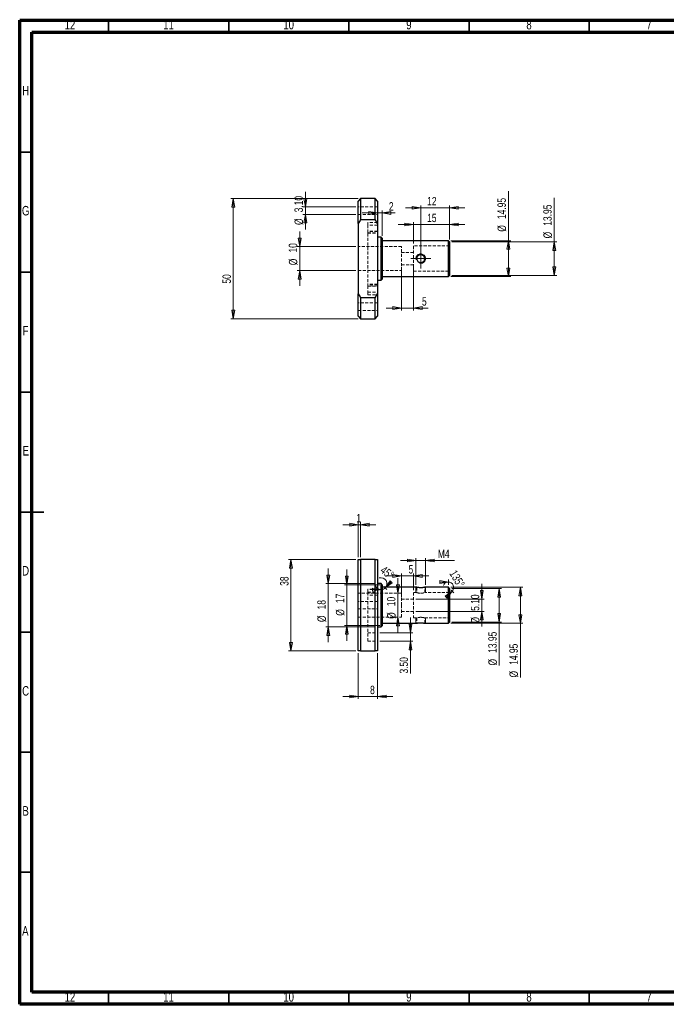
# Model space of a CAD drawing. Header units: millimetres. Extents: x 15 to 646, y 5 to 415.
# Tile 1 of 2: x 15 to 284, y 5 to 415. Entities that reach past the tile are written whole.
import ezdxf

# ---------------------------------------------------------------- set-up
doc = ezdxf.new("R2010")
doc.units = ezdxf.units.MM
doc.linetypes.add('HIDDEN', pattern=[1.905, 1.27, -0.635])
doc.styles.add('SLDTEXTSTYLE2', font='TXT', dxfattribs={"width": 0.75})
doc.dimstyles.new('SLDDIMSTYLE0', dxfattribs={"dimtxt": 3.5, "dimasz": 3.556, "dimexe": 0, "dimexo": 0.0625, "dimgap": 0.875, "dimtad": 1, "dimrnd": 1e-09, "dimzin": 12, "dimdsep": 46, "dimtxsty": 'SLDTEXTSTYLE2', "dimblk1": 'CLOSED', "dimblk2": 'CLOSED', "dimsah": 1, "dimcen": 0.09, "dimadec": 0, "dimazin": 3, "dimtfac": 1, "dimtofl": 0, "dimtmove": 0, "dimatfit": 3, "dimldrblk": 'CLOSED', "dimfxl": 1, "dimfrac": 2, "dimtolj": 1, "dimtzin": 12, "dimarcsym": 0})
doc.dimstyles.new('SLDDIMSTYLE1', dxfattribs={"dimtxt": 3.5, "dimasz": 3.556, "dimexe": 0, "dimexo": 0.0625, "dimgap": 0.875, "dimtad": 1, "dimrnd": 1e-09, "dimzin": 12, "dimdsep": 46, "dimtxsty": 'SLDTEXTSTYLE2', "dimblk1": 'CLOSED', "dimblk2": 'CLOSED', "dimsah": 1, "dimcen": 0.09, "dimadec": 0, "dimazin": 3, "dimtfac": 1, "dimtmove": 0, "dimatfit": 0, "dimldrblk": 'CLOSED', "dimfxl": 1, "dimfrac": 2, "dimtolj": 1, "dimtzin": 12, "dimarcsym": 0})
doc.dimstyles.new('SLDDIMSTYLE2', dxfattribs={"dimtxt": 3.5, "dimasz": 3.556, "dimexe": 0, "dimexo": 0.0625, "dimgap": 0.875, "dimtad": 1, "dimrnd": 1e-09, "dimzin": 4, "dimdsep": 46, "dimtxsty": 'SLDTEXTSTYLE2', "dimblk1": 'CLOSED', "dimblk2": 'CLOSED', "dimsah": 1, "dimcen": 0.09, "dimadec": 0, "dimazin": 1, "dimtfac": 1, "dimtmove": 0, "dimatfit": 0, "dimldrblk": 'CLOSED', "dimfxl": 1, "dimfrac": 2, "dimtolj": 1, "dimtzin": 12, "dimarcsym": 0})
doc.dimstyles.new('SLDDIMSTYLE3', dxfattribs={"dimtxt": 3.5, "dimasz": 3.556, "dimexe": 0, "dimexo": 0.0625, "dimgap": 0.875, "dimtad": 1, "dimdec": 4, "dimzin": 12, "dimdsep": 46, "dimtxsty": 'SLDTEXTSTYLE2', "dimblk1": 'CLOSED', "dimblk2": 'CLOSED', "dimsah": 1, "dimcen": 0.09, "dimazin": 3, "dimtfac": 1, "dimtofl": 0, "dimtmove": 0, "dimatfit": 3, "dimldrblk": 'CLOSED', "dimfxl": 1, "dimfrac": 2, "dimtolj": 1, "dimtzin": 12, "dimarcsym": 0})

# ---------------------------------------------------------------- blocks, each defined once
blk = doc.blocks.new('_Closed')
at = {"color": 0, "linetype": 'ByBlock', "lineweight": -2}
for p, q in [((-1, 0.166667), (0, 0)), ((-1, 0.166667), (-1, -0.166667)), ((0, 0), (-1, -0.166667)), ((0, 0), (-1, 0))]:
    blk.add_line(p, q, dxfattribs=at)
blk = doc.blocks.new('_D')
at = {"color": 7, "linetype": 'Continuous', "lineweight": 18}
for p, q in [((194.39, 178.69), (224.35, 178.69)), ((223.35, 178.69), (223.35, 163.74)), ((194.39, 163.74), (224.35, 163.74)), ((223.35, 163.74), (223.35, 141.14))]:
    blk.add_line(p, q, dxfattribs=at)
at = {"color": 7, "linetype": 'Continuous', "lineweight": 18, "xscale": 3.556, "yscale": 3.556}
for p, rotation in [((223.35, 178.69), 90), ((223.35, 163.74), 270)]:
    blk.add_blockref('_Closed', p, dxfattribs=dict(at, rotation=rotation))
at = {"color": 7, "linetype": 'Continuous', "lineweight": 18, "char_height": 3.5, "attachment_point": 1, "rotation": 90, "style": 'SLDTEXTSTYLE2'}
for s, insert in [('14.95', (218.78, 146.42)), ('%%c', (218.83, 141.14))]:
    blk.add_mtext(s, dxfattribs=dict(at, insert=insert))
blk = doc.blocks.new('_D_1')
at = {"color": 7, "linetype": 'Continuous', "lineweight": 18}
for p, q in [((194.89, 178.19), (215.56, 178.19)), ((214.56, 164.24), (214.56, 178.19)), ((194.89, 164.24), (215.56, 164.24)), ((214.56, 164.24), (214.56, 146.14))]:
    blk.add_line(p, q, dxfattribs=at)
at = {"color": 7, "linetype": 'Continuous', "lineweight": 18, "xscale": 3.556, "yscale": 3.556}
for p, rotation in [((214.56, 178.19), 90), ((214.56, 164.24), 270)]:
    blk.add_blockref('_Closed', p, dxfattribs=dict(at, rotation=rotation))
at = {"color": 7, "linetype": 'Continuous', "lineweight": 18, "char_height": 3.5, "attachment_point": 1, "rotation": 90, "style": 'SLDTEXTSTYLE2'}
for s, insert in [('13.95', (210, 151.41)), ('%%c', (210.05, 146.14))]:
    blk.add_mtext(s, dxfattribs=dict(at, insert=insert))
blk = doc.blocks.new('_D_2')
at = {"color": 7, "linetype": 'Continuous', "lineweight": 18}
for p, q in [((154.89, 190.22), (126.89, 190.22)), ((127.89, 152.22), (127.89, 190.22)), ((154.89, 152.22), (126.89, 152.22))]:
    blk.add_line(p, q, dxfattribs=at)
at = {"color": 7, "linetype": 'Continuous', "lineweight": 18, "xscale": 3.556, "yscale": 3.556}
for p, rotation in [((127.89, 190.22), 90), ((127.89, 152.22), 270)]:
    blk.add_blockref('_Closed', p, dxfattribs=dict(at, rotation=rotation))
at = {"color": 7, "linetype": 'Continuous', "lineweight": 18, "insert": (123.38, 179.32), "char_height": 3.5, "attachment_point": 1, "rotation": 90, "style": 'SLDTEXTSTYLE2'}
blk.add_mtext('38', dxfattribs=at)
blk = doc.blocks.new('_D_3')
at = {"color": 7, "linetype": 'Continuous', "lineweight": 18}
for p, q in [((155.89, 191.22), (155.89, 205.77)), ((156.89, 191.22), (156.89, 205.77)), ((155.89, 204.77), (149.54, 204.77)), ((156.89, 204.77), (155.89, 204.77)), ((156.89, 204.77), (163.24, 204.77))]:
    blk.add_line(p, q, dxfattribs=at)
at = {"color": 7, "linetype": 'Continuous', "lineweight": 18, "xscale": 3.556, "yscale": 3.556}
blk.add_blockref('_Closed', (155.89, 204.77), dxfattribs=at)
at = {"color": 7, "linetype": 'Continuous', "lineweight": 18, "xscale": 3.556, "yscale": 3.556, "rotation": 180}
blk.add_blockref('_Closed', (156.89, 204.77), dxfattribs=at)
at = {"color": 7, "linetype": 'Continuous', "lineweight": 18, "insert": (155.11, 209.29), "char_height": 3.5, "attachment_point": 1, "style": 'SLDTEXTSTYLE2'}
blk.add_mtext('1', dxfattribs=at)
blk = doc.blocks.new('_D_4')
at = {"color": 7, "linetype": 'Continuous', "lineweight": 18}
for p, q in [((155.89, 151.22), (155.89, 132.2)), ((163.89, 151.22), (163.89, 132.2)), ((155.89, 133.2), (149.54, 133.2)), ((163.89, 133.2), (155.89, 133.2)), ((163.89, 133.2), (170.24, 133.2))]:
    blk.add_line(p, q, dxfattribs=at)
at = {"color": 7, "linetype": 'Continuous', "lineweight": 18, "xscale": 3.556, "yscale": 3.556}
blk.add_blockref('_Closed', (155.89, 133.2), dxfattribs=at)
at = {"color": 7, "linetype": 'Continuous', "lineweight": 18, "xscale": 3.556, "yscale": 3.556, "rotation": 180}
blk.add_blockref('_Closed', (163.89, 133.2), dxfattribs=at)
at = {"color": 7, "linetype": 'Continuous', "lineweight": 18, "insert": (160.82, 137.71), "char_height": 3.5, "attachment_point": 1, "style": 'SLDTEXTSTYLE2'}
blk.add_mtext('8', dxfattribs=at)
blk = doc.blocks.new('_D_5')
at = {"color": 7, "linetype": 'Continuous', "lineweight": 18}
for p, q in [((177.62, 159.72), (177.62, 166.07)), ((164.89, 159.72), (178.62, 159.72)), ((164.89, 156.22), (178.62, 156.22)), ((177.62, 156.22), (177.62, 159.72)), ((177.62, 156.22), (177.62, 142.78))]:
    blk.add_line(p, q, dxfattribs=at)
at = {"color": 7, "linetype": 'Continuous', "lineweight": 18, "xscale": 3.556, "yscale": 3.556}
for p, rotation in [((177.62, 159.72), 270), ((177.62, 156.22), 90)]:
    blk.add_blockref('_Closed', p, dxfattribs=dict(at, rotation=rotation))
at = {"color": 7, "linetype": 'Continuous', "lineweight": 18, "insert": (173.11, 142.78), "char_height": 3.5, "attachment_point": 1, "rotation": 90, "style": 'SLDTEXTSTYLE2'}
blk.add_mtext('3.50', dxfattribs=at)
blk = doc.blocks.new('_D_6')
at = {"color": 7, "linetype": 'Continuous', "lineweight": 18}
for p, q in [((143.42, 180.22), (143.42, 186.57)), ((162.89, 180.22), (142.42, 180.22)), ((143.42, 180.22), (143.42, 162.22)), ((162.89, 162.22), (142.42, 162.22)), ((143.42, 162.22), (143.42, 155.87))]:
    blk.add_line(p, q, dxfattribs=at)
at = {"color": 7, "linetype": 'Continuous', "lineweight": 18, "xscale": 3.556, "yscale": 3.556}
for p, rotation in [((143.42, 180.22), 270), ((143.42, 162.22), 90)]:
    blk.add_blockref('_Closed', p, dxfattribs=dict(at, rotation=rotation))
at = {"color": 7, "linetype": 'Continuous', "lineweight": 18, "char_height": 3.5, "attachment_point": 1, "rotation": 90, "style": 'SLDTEXTSTYLE2'}
for s, insert in [('18', (138.85, 169.5)), ('%%c', (138.91, 164.22))]:
    blk.add_mtext(s, dxfattribs=dict(at, insert=insert))
blk = doc.blocks.new('_D_7')
at = {"color": 7, "linetype": 'Continuous', "lineweight": 18}
blk.add_line((166.6, 179.01), (167.84, 177.77), dxfattribs=at)
for start, end in [(315, 107.3335), (201.2198, 270), (270, 315)]:
    blk.add_arc((165.39, 180.22), 2.47, start, end, dxfattribs=at)
at = {"color": 7, "linetype": 'Continuous', "lineweight": 18, "xscale": 3.556, "yscale": 3.556, "rotation": 225}
blk.add_blockref('_Closed', (167.14, 178.47), dxfattribs=at)
at = {"color": 7, "linetype": 'Continuous', "lineweight": 18, "xscale": 3.556, "yscale": 3.556}
blk.add_blockref('_Closed', (165.39, 177.75), dxfattribs=at)
at = {"color": 7, "linetype": 'Continuous', "lineweight": 18, "insert": (166.87, 187.89), "char_height": 3.5, "attachment_point": 1, "rotation": 322.3464, "style": 'SLDTEXTSTYLE2'}
blk.add_mtext('45°', dxfattribs=at)
blk = doc.blocks.new('_D_8')
at = {"color": 7, "linetype": 'Continuous', "lineweight": 18}
for p, q in [((151.11, 179.72), (151.11, 186.07)), ((164.89, 179.72), (150.11, 179.72)), ((151.11, 162.72), (151.11, 179.72)), ((164.89, 162.72), (150.11, 162.72)), ((151.11, 162.72), (151.11, 156.37))]:
    blk.add_line(p, q, dxfattribs=at)
at = {"color": 7, "linetype": 'Continuous', "lineweight": 18, "xscale": 3.556, "yscale": 3.556}
for p, rotation in [((151.11, 179.72), 270), ((151.11, 162.72), 90)]:
    blk.add_blockref('_Closed', p, dxfattribs=dict(at, rotation=rotation))
at = {"color": 7, "linetype": 'Continuous', "lineweight": 18, "char_height": 3.5, "attachment_point": 1, "rotation": 90, "style": 'SLDTEXTSTYLE2'}
for s, insert in [('17', (146.54, 172.13)), ('%%c', (146.6, 166.85))]:
    blk.add_mtext(s, dxfattribs=dict(at, insert=insert))
blk = doc.blocks.new('_D_9')
at = {"color": 7, "linetype": 'Continuous', "lineweight": 18}
for p, q in [((179.89, 189.86), (173.54, 189.86)), ((179.89, 179.69), (179.89, 190.86)), ((183.89, 189.86), (179.89, 189.86)), ((183.89, 179.69), (183.89, 190.86)), ((183.89, 189.86), (195.89, 189.86))]:
    blk.add_line(p, q, dxfattribs=at)
at = {"color": 7, "linetype": 'Continuous', "lineweight": 18, "xscale": 3.556, "yscale": 3.556}
blk.add_blockref('_Closed', (179.89, 189.86), dxfattribs=at)
at = {"color": 7, "linetype": 'Continuous', "lineweight": 18, "xscale": 3.556, "yscale": 3.556, "rotation": 180}
blk.add_blockref('_Closed', (183.89, 189.86), dxfattribs=at)
at = {"color": 7, "linetype": 'Continuous', "lineweight": 18, "insert": (189.02, 194.38), "char_height": 3.5, "attachment_point": 1, "style": 'SLDTEXTSTYLE2'}
blk.add_mtext('M4', dxfattribs=at)
blk = doc.blocks.new('_D_10')
at = {"color": 7, "linetype": 'Continuous', "lineweight": 18}
for p, q in [((172.42, 176.22), (172.42, 182.57)), ((172.42, 176.22), (172.42, 166.22)), ((172.42, 166.22), (172.42, 159.87))]:
    blk.add_line(p, q, dxfattribs=at)
at = {"color": 7, "linetype": 'Continuous', "lineweight": 18, "xscale": 3.556, "yscale": 3.556}
for p, rotation in [((172.42, 176.22), 270), ((172.42, 166.22), 90)]:
    blk.add_blockref('_Closed', p, dxfattribs=dict(at, rotation=rotation))
at = {"color": 7, "linetype": 'Continuous', "lineweight": 18, "char_height": 3.5, "attachment_point": 1, "rotation": 90, "style": 'SLDTEXTSTYLE2'}
for s, insert in [('10', (167.85, 170.84)), ('%%c', (167.9, 165.56))]:
    blk.add_mtext(s, dxfattribs=dict(at, insert=insert))
blk = doc.blocks.new('_D_11')
at = {"color": 7, "linetype": 'Continuous', "lineweight": 18}
for p, q in [((173.89, 183.42), (167.54, 183.42)), ((173.89, 174.77), (173.89, 184.42)), ((178.89, 183.42), (173.89, 183.42)), ((178.89, 177.49), (178.89, 184.42)), ((178.89, 183.42), (185.24, 183.42))]:
    blk.add_line(p, q, dxfattribs=at)
at = {"color": 7, "linetype": 'Continuous', "lineweight": 18, "xscale": 3.556, "yscale": 3.556}
blk.add_blockref('_Closed', (173.89, 183.42), dxfattribs=at)
at = {"color": 7, "linetype": 'Continuous', "lineweight": 18, "xscale": 3.556, "yscale": 3.556, "rotation": 180}
blk.add_blockref('_Closed', (178.89, 183.42), dxfattribs=at)
at = {"color": 7, "linetype": 'Continuous', "lineweight": 18, "insert": (176.81, 187.93), "char_height": 3.5, "attachment_point": 1, "style": 'SLDTEXTSTYLE2'}
blk.add_mtext('5', dxfattribs=at)
blk = doc.blocks.new('_D_12')
at = {"color": 7, "linetype": 'Continuous', "lineweight": 18}
for p, q in [((207.33, 173.77), (207.33, 180.12)), ((179.89, 173.77), (208.33, 173.77)), ((207.33, 173.77), (207.33, 168.67)), ((179.89, 168.67), (208.33, 168.67)), ((207.33, 168.67), (207.33, 162.32))]:
    blk.add_line(p, q, dxfattribs=at)
at = {"color": 7, "linetype": 'Continuous', "lineweight": 18, "xscale": 3.556, "yscale": 3.556}
for p, rotation in [((207.33, 173.77), 270), ((207.33, 168.67), 90)]:
    blk.add_blockref('_Closed', p, dxfattribs=dict(at, rotation=rotation))
at = {"color": 7, "linetype": 'Continuous', "lineweight": 18, "char_height": 3.5, "attachment_point": 1, "rotation": 90, "style": 'SLDTEXTSTYLE2'}
for s, insert in [('5.10', (202.76, 168.9)), ('%%c', (202.81, 163.62))]:
    blk.add_mtext(s, dxfattribs=dict(at, insert=insert))
blk = doc.blocks.new('_D_13')
at = {"color": 7, "linetype": 'Continuous', "lineweight": 18}
for p, q in [((193.39, 179.69), (193.39, 181.9)), ((194.6, 177.49), (195.66, 176.42))]:
    blk.add_line(p, q, dxfattribs=at)
for start, end in [(90, 160.8063), (315, 90), (244.1937, 315)]:
    blk.add_arc((193.39, 178.69), 2.21, start, end, dxfattribs=at)
at = {"color": 7, "linetype": 'Continuous', "lineweight": 18, "xscale": 3.556, "yscale": 3.556}
blk.add_blockref('_Closed', (193.39, 180.9), dxfattribs=at)
at = {"color": 7, "linetype": 'Continuous', "lineweight": 18, "xscale": 3.556, "yscale": 3.556, "rotation": 45}
blk.add_blockref('_Closed', (194.95, 177.13), dxfattribs=at)
at = {"color": 7, "linetype": 'Continuous', "lineweight": 18, "insert": (196.67, 186.28), "char_height": 3.5, "attachment_point": 1, "rotation": 301.0695, "style": 'SLDTEXTSTYLE2'}
blk.add_mtext('135°', dxfattribs=at)
blk = doc.blocks.new('_D_14')
at = {"color": 7, "linetype": 'Continuous', "lineweight": 18}
for p, q in [((155.89, 340.59), (102.89, 340.59)), ((103.89, 340.59), (103.89, 290.59)), ((155.89, 290.59), (102.89, 290.59))]:
    blk.add_line(p, q, dxfattribs=at)
at = {"color": 7, "linetype": 'Continuous', "lineweight": 18, "xscale": 3.556, "yscale": 3.556}
for p, rotation in [((103.89, 340.59), 90), ((103.89, 290.59), 270)]:
    blk.add_blockref('_Closed', p, dxfattribs=dict(at, rotation=rotation))
at = {"color": 7, "linetype": 'Continuous', "lineweight": 18, "insert": (99.38, 305.19), "char_height": 3.5, "attachment_point": 1, "rotation": 90, "style": 'SLDTEXTSTYLE2'}
blk.add_mtext('50', dxfattribs=at)
blk = doc.blocks.new('_D_15')
at = {"color": 7, "linetype": 'Continuous', "lineweight": 18}
for p, q in [((218.39, 323.06), (218.39, 343.73)), ((194.39, 323.06), (219.39, 323.06)), ((218.39, 323.06), (218.39, 308.12)), ((194.39, 308.12), (219.39, 308.12))]:
    blk.add_line(p, q, dxfattribs=at)
at = {"color": 7, "linetype": 'Continuous', "lineweight": 18, "xscale": 3.556, "yscale": 3.556}
for p, rotation in [((218.39, 323.06), 90), ((218.39, 308.12), 270)]:
    blk.add_blockref('_Closed', p, dxfattribs=dict(at, rotation=rotation))
at = {"color": 7, "linetype": 'Continuous', "lineweight": 18, "char_height": 3.5, "attachment_point": 1, "rotation": 90, "style": 'SLDTEXTSTYLE2'}
for s, insert in [('14.95', (213.83, 332.09)), ('%%c', (213.88, 326.82))]:
    blk.add_mtext(s, dxfattribs=dict(at, insert=insert))
blk = doc.blocks.new('_D_16')
at = {"color": 7, "linetype": 'Continuous', "lineweight": 18}
for p, q in [((237.47, 322.56), (237.47, 340.95)), ((194.89, 322.56), (238.47, 322.56)), ((237.47, 308.62), (237.47, 322.56)), ((194.89, 308.62), (238.47, 308.62))]:
    blk.add_line(p, q, dxfattribs=at)
at = {"color": 7, "linetype": 'Continuous', "lineweight": 18, "xscale": 3.556, "yscale": 3.556}
for p, rotation in [((237.47, 322.56), 90), ((237.47, 308.62), 270)]:
    blk.add_blockref('_Closed', p, dxfattribs=dict(at, rotation=rotation))
at = {"color": 7, "linetype": 'Continuous', "lineweight": 18, "char_height": 3.5, "attachment_point": 1, "rotation": 90, "style": 'SLDTEXTSTYLE2'}
for s, insert in [('13.95', (232.9, 329.31)), ('%%c', (232.96, 324.04))]:
    blk.add_mtext(s, dxfattribs=dict(at, insert=insert))
blk = doc.blocks.new('_D_17')
at = {"color": 7, "linetype": 'Continuous', "lineweight": 18}
for p, q in [((181.89, 336.78), (175.54, 336.78)), ((181.89, 316.59), (181.89, 337.78)), ((181.89, 336.78), (193.89, 336.78)), ((193.89, 323.56), (193.89, 337.78)), ((193.89, 336.78), (200.24, 336.78))]:
    blk.add_line(p, q, dxfattribs=at)
at = {"color": 7, "linetype": 'Continuous', "lineweight": 18, "xscale": 3.556, "yscale": 3.556}
blk.add_blockref('_Closed', (181.89, 336.78), dxfattribs=at)
at = {"color": 7, "linetype": 'Continuous', "lineweight": 18, "xscale": 3.556, "yscale": 3.556, "rotation": 180}
blk.add_blockref('_Closed', (193.89, 336.78), dxfattribs=at)
at = {"color": 7, "linetype": 'Continuous', "lineweight": 18, "insert": (184.57, 341.29), "char_height": 3.5, "attachment_point": 1, "style": 'SLDTEXTSTYLE2'}
blk.add_mtext('12', dxfattribs=at)
blk = doc.blocks.new('_D_18')
at = {"color": 7, "linetype": 'Continuous', "lineweight": 18}
for p, q in [((178.89, 329.82), (172.54, 329.82)), ((178.89, 321.87), (178.89, 330.82)), ((178.89, 329.82), (193.89, 329.82)), ((193.89, 323.56), (193.89, 330.82)), ((193.89, 329.82), (200.24, 329.82))]:
    blk.add_line(p, q, dxfattribs=at)
at = {"color": 7, "linetype": 'Continuous', "lineweight": 18, "xscale": 3.556, "yscale": 3.556}
blk.add_blockref('_Closed', (178.89, 329.82), dxfattribs=at)
at = {"color": 7, "linetype": 'Continuous', "lineweight": 18, "xscale": 3.556, "yscale": 3.556, "rotation": 180}
blk.add_blockref('_Closed', (193.89, 329.82), dxfattribs=at)
at = {"color": 7, "linetype": 'Continuous', "lineweight": 18, "insert": (184.57, 334.33), "char_height": 3.5, "attachment_point": 1, "style": 'SLDTEXTSTYLE2'}
blk.add_mtext('15', dxfattribs=at)
blk = doc.blocks.new('_D_19')
at = {"color": 7, "linetype": 'Continuous', "lineweight": 18}
for p, q in [((173.89, 312.04), (173.89, 294.01)), ((178.89, 312.04), (178.89, 294.01)), ((173.89, 295.01), (167.54, 295.01)), ((173.89, 295.01), (178.89, 295.01)), ((178.89, 295.01), (185, 295.01))]:
    blk.add_line(p, q, dxfattribs=at)
at = {"color": 7, "linetype": 'Continuous', "lineweight": 18, "xscale": 3.556, "yscale": 3.556}
blk.add_blockref('_Closed', (173.89, 295.01), dxfattribs=at)
at = {"color": 7, "linetype": 'Continuous', "lineweight": 18, "xscale": 3.556, "yscale": 3.556, "rotation": 180}
blk.add_blockref('_Closed', (178.89, 295.01), dxfattribs=at)
at = {"color": 7, "linetype": 'Continuous', "lineweight": 18, "insert": (182.41, 299.52), "char_height": 3.5, "attachment_point": 1, "style": 'SLDTEXTSTYLE2'}
blk.add_mtext('5', dxfattribs=at)
blk = doc.blocks.new('_D_20')
at = {"color": 7, "linetype": 'Continuous', "lineweight": 18}
for p, q in [((131.54, 320.59), (131.54, 326.94)), ((154.89, 320.59), (130.54, 320.59)), ((131.54, 320.59), (131.54, 310.59)), ((154.89, 310.59), (130.54, 310.59)), ((131.54, 310.59), (131.54, 304.24))]:
    blk.add_line(p, q, dxfattribs=at)
at = {"color": 7, "linetype": 'Continuous', "lineweight": 18, "xscale": 3.556, "yscale": 3.556}
for p, rotation in [((131.54, 320.59), 270), ((131.54, 310.59), 90)]:
    blk.add_blockref('_Closed', p, dxfattribs=dict(at, rotation=rotation))
at = {"color": 7, "linetype": 'Continuous', "lineweight": 18, "char_height": 3.5, "attachment_point": 1, "rotation": 90, "style": 'SLDTEXTSTYLE2'}
for s, insert in [('10', (126.97, 318.14)), ('%%c', (127.03, 312.86))]:
    blk.add_mtext(s, dxfattribs=dict(at, insert=insert))
blk = doc.blocks.new('_D_21')
at = {"color": 7, "linetype": 'Continuous', "lineweight": 18}
for p, q in [((133.89, 337.14), (133.89, 343.49)), ((154.89, 337.14), (132.89, 337.14)), ((133.89, 337.14), (133.89, 334.04)), ((154.89, 334.04), (132.89, 334.04)), ((133.89, 334.04), (133.89, 327.69))]:
    blk.add_line(p, q, dxfattribs=at)
at = {"color": 7, "linetype": 'Continuous', "lineweight": 18, "xscale": 3.556, "yscale": 3.556}
for p, rotation in [((133.89, 337.14), 270), ((133.89, 334.04), 90)]:
    blk.add_blockref('_Closed', p, dxfattribs=dict(at, rotation=rotation))
at = {"color": 7, "linetype": 'Continuous', "lineweight": 18, "char_height": 3.5, "attachment_point": 1, "rotation": 90, "style": 'SLDTEXTSTYLE2'}
for s, insert in [('3.10', (129.33, 334.89)), ('%%c', (129.38, 329.62))]:
    blk.add_mtext(s, dxfattribs=dict(at, insert=insert))
blk = doc.blocks.new('_D_22')
at = {"color": 7, "linetype": 'Continuous', "lineweight": 18}
for p, q in [((163.89, 334.62), (157.54, 334.62)), ((163.89, 331.59), (163.89, 335.62)), ((165.89, 334.62), (163.89, 334.62)), ((165.89, 325.09), (165.89, 335.62)), ((165.89, 334.62), (171.24, 334.62))]:
    blk.add_line(p, q, dxfattribs=at)
at = {"color": 7, "linetype": 'Continuous', "lineweight": 18, "xscale": 3.556, "yscale": 3.556}
blk.add_blockref('_Closed', (163.89, 334.62), dxfattribs=at)
at = {"color": 7, "linetype": 'Continuous', "lineweight": 18, "xscale": 3.556, "yscale": 3.556, "rotation": 180}
blk.add_blockref('_Closed', (165.89, 334.62), dxfattribs=at)
at = {"color": 7, "linetype": 'Continuous', "lineweight": 18, "insert": (168.65, 339.13), "char_height": 3.5, "attachment_point": 1, "style": 'SLDTEXTSTYLE2'}
blk.add_mtext('2', dxfattribs=at)
blk = doc.blocks.new('SW_CENTERMARKSYMBOL_0')
at = {"color": 0, "linetype": 'Continuous', "lineweight": 0}
for p, q in [((0, 2.5), (0, 4.15)), ((-2.5, 0), (-4.15, 0)), ((0, 0), (-2.5, 0)), ((0, 0), (0, 2.5)), ((0, 0), (0, -2.5)), ((0, 0), (2.5, 0)), ((2.5, 0), (4.15, 0)), ((0, -2.5), (0, -4.15))]:
    blk.add_line(p, q, dxfattribs=at)

msp = doc.modelspace()

# ---------------------------------------------------------------- linework, layer by layer
at = {"color": 7, "linetype": 'Continuous', "lineweight": 70}
for p, q in [((15, 5), (15, 415)), ((15, 415), (589, 415)), ((20, 10), (20, 410)), ((20, 410), (584, 410)), ((584, 10), (20, 10)), ((589, 5), (15, 5))]:
    msp.add_line(p, q, dxfattribs=at)
at = {"color": 7, "linetype": 'Continuous', "lineweight": 35}
for p, q in [((52, 410), (52, 415)), ((102, 410), (102, 415)), ((152, 410), (152, 415)), ((202, 410), (202, 415)), ((252, 410), (252, 415)), ((20, 360), (15, 360)), ((20, 310), (15, 310)), ((20, 260), (15, 260)), ((14.999, 210), (25.001, 210)), ((20, 210), (15, 210)), ((20, 160), (15, 160)), ((20, 110), (15, 110)), ((20, 60), (15, 60)), ((52, 10), (52, 5)), ((102, 10), (102, 5)), ((152, 10), (152, 5)), ((202, 10), (202, 5)), ((252, 10), (252, 5))]:
    msp.add_line(p, q, dxfattribs=at)
at = {"color": 7, "linetype": 'Continuous', "lineweight": 25}
for p, q in [((156.89188, 340.59), (155.89188, 339.59)), ((162.89188, 340.59), (156.89188, 340.59)), ((156.89188, 340.59), (156.89188, 331.83808)), ((163.89188, 339.59), (162.89188, 340.59)), ((162.89188, 331.83808), (162.89188, 340.59)), ((155.89188, 330.25288), (155.89188, 339.59)), ((163.89188, 339.59), (163.89188, 330.25288)), ((155.89188, 330.25288), (155.89188, 300.92712)), ((156.89188, 331.83808), (162.89188, 331.83808)), ((163.89188, 330.25288), (163.89188, 300.92712)), ((165.39188, 324.59), (163.89188, 324.59)), ((165.89188, 324.09), (165.39188, 324.59)), ((165.39188, 306.59), (165.39188, 324.59)), ((165.89188, 324.09), (165.89188, 307.09)), ((193.39188, 323.065), (165.89188, 323.065)), ((193.89188, 322.565), (193.39188, 323.065)), ((193.39188, 308.115), (193.39188, 323.065)), ((193.89188, 322.565), (193.89188, 308.615)), ((165.89188, 308.115), (193.39188, 308.115)), ((193.39188, 308.115), (193.89188, 308.615)), ((163.89188, 306.59), (165.39188, 306.59)), ((165.39188, 306.59), (165.89188, 307.09)), ((155.89188, 291.59), (155.89188, 300.92712)), ((163.89188, 300.92712), (163.89188, 291.59)), ((162.89188, 299.34192), (156.89188, 299.34192)), ((156.89188, 299.34192), (156.89188, 290.59)), ((162.89188, 290.59), (162.89188, 299.34192)), ((155.89188, 291.59), (156.89188, 290.59)), ((162.89188, 290.59), (163.89188, 291.59)), ((156.89188, 290.59), (162.89188, 290.59)), ((155.89188, 152.21816), (155.89188, 190.21816)), ((156.89188, 190.21816), (156.89188, 152.21816)), ((162.89188, 190.21816), (156.89188, 190.21816)), ((162.89188, 152.21816), (162.89188, 190.21816)), ((163.89188, 190.21816), (163.89188, 152.21816)), ((165.39188, 180.21816), (163.89188, 180.21816)), ((165.89188, 179.71816), (165.39188, 180.21816)), ((165.39188, 171.21816), (165.39188, 180.21816)), ((165.89188, 179.71816), (165.89188, 171.21816)), ((180.26178, 178.69316), (165.89188, 178.69316)), ((193.39188, 178.69316), (183.535, 178.69316)), ((193.89188, 178.19316), (193.39188, 178.69316)), ((193.39188, 171.21816), (193.39188, 178.69316)), ((193.89188, 178.19316), (193.89188, 171.21816)), ((165.39188, 162.21816), (165.39188, 171.21816)), ((165.89188, 171.21816), (165.89188, 162.71816)), ((193.39188, 163.74316), (193.39188, 171.21816)), ((193.89188, 171.21816), (193.89188, 164.24316)), ((193.39188, 163.74316), (193.89188, 164.24316)), ((163.89188, 162.21816), (165.39188, 162.21816)), ((165.39188, 162.21816), (165.89188, 162.71816)), ((165.89188, 163.74316), (180.24876, 163.74316)), ((183.52197, 163.74316), (193.39188, 163.74316)), ((156.89188, 152.21816), (162.89188, 152.21816))]:
    msp.add_line(p, q, dxfattribs=at)
at = {"color": 7, "linetype": 'HIDDEN', "lineweight": 18}
for p, q in [((163.89188, 337.14), (155.89188, 337.14)), ((155.89188, 334.04), (163.89188, 334.04)), ((159.89188, 330.59), (159.89188, 329.57957)), ((163.89188, 330.59), (159.89188, 330.59)), ((159.89188, 329.57957), (159.89188, 326.94134)), ((163.89188, 329.57957), (159.89188, 329.57957)), ((163.89188, 327.09), (159.89188, 327.09)), ((163.89188, 326.94134), (159.89188, 326.94134)), ((159.89188, 326.94134), (159.89188, 326.15233)), ((159.89188, 326.29124), (163.89188, 326.29124)), ((159.89188, 326.15233), (159.89188, 305.02767)), ((159.89188, 326.15233), (163.89188, 326.15233)), ((173.89188, 320.59), (155.89188, 320.59)), ((173.89188, 310.59), (173.89188, 320.59)), ((178.89188, 320.865), (178.89188, 310.315)), ((193.89188, 320.865), (178.89188, 320.865)), ((178.89188, 318.14), (173.89188, 318.14)), ((173.89188, 313.04), (178.89188, 313.04)), ((155.89188, 310.59), (173.89188, 310.59)), ((178.89188, 310.315), (193.89188, 310.315)), ((159.89188, 305.02767), (159.89188, 304.23866)), ((163.89188, 305.02767), (159.89188, 305.02767)), ((163.89188, 304.88876), (159.89188, 304.88876)), ((159.89188, 304.23866), (159.89188, 301.60043)), ((163.89188, 304.23866), (159.89188, 304.23866)), ((159.89188, 304.09), (163.89188, 304.09)), ((159.89188, 301.60043), (163.89188, 301.60043)), ((159.89188, 301.60043), (159.89188, 300.59)), ((159.89188, 300.59), (163.89188, 300.59)), ((163.89188, 297.14), (155.89188, 297.14)), ((155.89188, 294.04), (163.89188, 294.04)), ((159.89188, 177.90873), (159.89188, 176.63035)), ((163.89188, 177.90873), (159.89188, 177.90873)), ((163.89188, 177.75332), (159.89188, 177.75332)), ((159.89188, 176.63035), (163.89188, 176.63035)), ((159.89188, 176.63035), (159.89188, 156.21816)), ((178.89188, 176.49316), (178.89188, 165.94316)), ((180.25594, 176.49316), (178.89188, 176.49316)), ((180.24188, 178.69316), (180.24188, 176.48885)), ((181.78449, 178.51274), (182.1249, 178.51562)), ((193.89188, 176.49316), (183.52336, 176.49316)), ((183.54188, 176.48745), (183.54188, 178.69316)), ((173.89188, 176.21816), (155.89188, 176.21816)), ((163.89188, 172.76816), (155.89188, 172.76816)), ((163.89188, 175.42926), (159.89188, 175.42926)), ((173.89188, 171.21816), (173.89188, 176.21816)), ((178.89188, 173.76816), (173.89188, 173.76816)), ((182.01971, 176.23521), (181.73538, 176.23644)), ((155.89188, 169.66816), (163.89188, 169.66816)), ((173.89188, 166.21816), (173.89188, 171.21816)), ((173.89188, 168.66816), (178.89188, 168.66816)), ((155.89188, 166.21816), (173.89188, 166.21816)), ((178.89188, 165.94316), (180.26039, 165.94316)), ((180.24188, 165.94886), (180.24188, 163.74316)), ((181.76405, 166.20111), (182.04838, 166.19988)), ((183.52782, 165.94316), (193.89188, 165.94316)), ((183.54188, 163.74316), (183.54188, 165.94747)), ((179.89188, 163.74316), (183.89188, 163.74316)), ((181.99927, 163.92358), (181.65886, 163.9207)), ((159.89188, 159.71816), (163.89188, 159.71816)), ((159.89188, 156.21816), (163.89188, 156.21816))]:
    msp.add_line(p, q, dxfattribs=at)
at = {"color": 7, "linetype": 'Continuous', "lineweight": 18}
for p, q in [((179.89188, 178.69316), (179.89188, 176.49316)), ((183.89188, 178.69316), (183.89188, 176.49316)), ((179.89188, 165.94316), (179.89188, 163.74316)), ((183.89188, 165.94316), (183.89188, 163.74316))]:
    msp.add_line(p, q, dxfattribs=at)
msp.add_arc((181.89188, 315.59), 2, 255, 195, dxfattribs=at)
at = {"color": 7, "linetype": 'Continuous', "lineweight": 25}
for points in [[(156.89188, 331.83808), (156.55165, 331.31458), (156.21789, 330.78649), (155.89188, 330.25288)], [(163.89188, 330.25288), (163.56555, 330.78701), (163.23174, 331.31515), (162.89188, 331.83808)], [(155.89188, 300.92712), (156.21821, 300.39299), (156.55202, 299.86485), (156.89188, 299.34192)], [(162.89188, 299.34192), (163.23211, 299.86542), (163.56587, 300.39351), (163.89188, 300.92712)], [(155.89188, 190.21816), (156.21821, 190.21816), (156.55202, 190.21816), (156.89188, 190.21816)], [(162.89188, 190.21816), (163.23211, 190.21816), (163.56587, 190.21816), (163.89188, 190.21816)], [(156.89188, 152.21816), (156.55165, 152.21816), (156.21789, 152.21816), (155.89188, 152.21816)], [(163.89188, 152.21816), (163.56555, 152.21816), (163.23174, 152.21816), (162.89188, 152.21816)]]:
    msp.add_open_spline(points, degree=3, dxfattribs=at)
for points, knots in [([(181.89188, 313.94), (181.78251, 313.94), (181.67504, 313.95077), (181.46371, 313.99288), (181.35874, 314.02477), (181.1591, 314.1077), (181.06447, 314.15839), (180.88537, 314.27811), (180.80085, 314.34756), (180.57335, 314.57512), (180.45052, 314.75866), (180.2857, 315.15545), (180.24201, 315.37304), (180.24181, 315.69698), (180.25261, 315.8067), (180.29485, 316.01858), (180.32611, 316.1216), (180.45056, 316.4219), (180.57187, 316.6034), (180.80158, 316.83317), (180.88451, 316.90119), (181.06287, 317.02065), (181.15948, 317.07247), (181.35877, 317.15523), (181.46161, 317.18658), (181.6738, 317.2291), (181.78333, 317.23995), (182.10692, 317.24009), (182.32469, 317.19669), (182.62275, 317.0732), (182.71919, 317.02168), (182.89861, 316.90173), (182.98147, 316.83373), (183.13372, 316.68175), (183.20323, 316.59717), (183.32269, 316.41874), (183.37353, 316.32415), (183.49862, 316.02357), (183.54174, 315.80885), (183.54195, 315.48213), (183.53134, 315.37479), (183.48935, 315.16312), (183.45742, 315.05783), (183.33355, 314.75897), (183.21086, 314.57573), (182.90793, 314.27239), (182.72454, 314.14938), (182.42684, 314.02543), (182.32197, 313.99335), (182.10913, 313.95077), (182.00125, 313.94), (181.89188, 313.94)], [0, 0, 0, 0, 0.03125, 0.03125, 0.0625, 0.0625, 0.09375, 0.09375, 0.125, 0.125, 0.1875, 0.1875, 0.25, 0.25, 0.28125, 0.28125, 0.3125, 0.3125, 0.375, 0.375, 0.40625, 0.40625, 0.4375, 0.4375, 0.46875, 0.46875, 0.5, 0.5, 0.5625, 0.5625, 0.59375, 0.59375, 0.625, 0.625, 0.65625, 0.65625, 0.6875, 0.6875, 0.75, 0.75, 0.78125, 0.78125, 0.8125, 0.8125, 0.875, 0.875, 0.9375, 0.9375, 0.96875, 0.96875, 1, 1, 1, 1]), ([(181.89188, 178.50878), (181.70897, 178.5129), (181.34326, 178.52114), (180.85315, 178.57876), (180.48105, 178.64182), (180.26425, 178.68817), (180.26249, 178.68862), (180.26178, 178.68881)], [0, 0, 0, 0, 0.211257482, 0.4223892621, 0.636781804, 0.8534255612, 1, 1, 1, 1]), ([(183.45748, 178.67512), (183.49445, 178.68305), (183.57827, 178.70104), (183.49168, 178.68185), (183.24531, 178.63097), (182.8433, 178.56621), (182.36817, 178.51728), (182.03635, 178.51136), (181.89188, 178.50878)], [0, 0, 0, 0, 0.140247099, 0.318005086, 0.495206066, 0.67584859, 0.858868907, 1, 1, 1, 1]), ([(180.24876, 163.74465), (180.26082, 163.74739), (180.28602, 163.7531), (180.5421, 163.80613), (180.93945, 163.86989), (181.41577, 163.91908), (181.74747, 163.92497), (181.89188, 163.92754)], [0, 0, 0, 0, 0.192829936, 0.402555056, 0.616352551, 0.832965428, 1, 1, 1, 1]), ([(181.89188, 163.92754), (182.07479, 163.92342), (182.4405, 163.91518), (182.93061, 163.85756), (183.3027, 163.7945), (183.51951, 163.74815), (183.52126, 163.7477), (183.52197, 163.74751)], [0, 0, 0, 0, 0.211257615, 0.422388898, 0.636781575, 0.853425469, 1, 1, 1, 1])]:
    msp.add_open_spline(points, degree=3, knots=knots, dxfattribs=at)
at = {"color": 7, "linetype": 'HIDDEN', "lineweight": 18}
for points, knots in [([(180.25594, 176.48882), (180.26134, 176.48706), (180.2734, 176.48312), (180.49687, 176.41637), (180.80333, 176.34168), (181.11474, 176.28662), (181.44737, 176.24187), (181.718, 176.23371), (181.89188, 176.22846)], [0, 0, 0, 0, 0.165443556, 0.369797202, 0.581138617, 0.689057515, 0.800216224, 1, 1, 1, 1]), ([(181.89188, 176.22846), (182.07232, 176.23434), (182.43298, 176.2461), (182.91585, 176.32684), (183.23133, 176.40287), (183.40806, 176.45245), (183.5202, 176.48625), (183.52221, 176.487), (183.52336, 176.48743)], [0, 0, 0, 0, 0.207426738, 0.414600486, 0.628260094, 0.736216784, 0.847495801, 1, 1, 1, 1]), ([(183.19312, 178.62469), (183.2924, 178.64309), (183.41833, 178.66642), (183.45065, 178.6736), (183.45748, 178.67512)], [0, 0, 0, 0, 0.788454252, 1, 1, 1, 1]), ([(181.89188, 166.20786), (181.71144, 166.20198), (181.35078, 166.19022), (180.86791, 166.10948), (180.55243, 166.03345), (180.3757, 165.98387), (180.26356, 165.95007), (180.26155, 165.94932), (180.26039, 165.94889)], [0, 0, 0, 0, 0.207426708, 0.414601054, 0.628260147, 0.736216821, 0.847495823, 1, 1, 1, 1]), ([(183.52782, 165.9475), (183.52242, 165.94926), (183.51036, 165.9532), (183.28689, 166.01995), (182.98043, 166.09464), (182.66902, 166.14969), (182.33639, 166.19445), (182.06576, 166.20261), (181.89188, 166.20786)], [0, 0, 0, 0, 0.165443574, 0.369797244, 0.581138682, 0.689058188, 0.800216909, 1, 1, 1, 1])]:
    msp.add_open_spline(points, degree=3, knots=knots, dxfattribs=at)

# ---------------------------------------------------------------- block references
at = {"color": 7, "linetype": 'Continuous', "lineweight": 0}
msp.add_blockref('SW_CENTERMARKSYMBOL_0', (181.89188, 315.59), dxfattribs=at)

# ---------------------------------------------------------------- texts
at = {"color": 7, "linetype": 'Continuous', "lineweight": 0, "char_height": 3.96875, "attachment_point": 2, "style": 'SLDTEXTSTYLE2'}
for s, insert in [('12', (35.92007, 415.06015)), ('11', (76.92007, 415.06015)), ('10', (126.92007, 415.06015)), ('9', (176.96004, 415.06015)), ('8', (226.96004, 415.06015)), ('7', (276.96004, 415.06015)), ('H', (17.49035, 387.56015)), ('G', (17.48668, 337.56015)), ('F', (17.45774, 287.56015)), ('E', (17.50781, 237.56015)), ('D', (17.45269, 187.56015)), ('C', (17.45866, 137.56015)), ('B', (17.4706, 87.56015)), ('A', (17.33969, 37.56015)), ('12', (35.92007, 10.06015)), ('11', (76.92007, 10.06015)), ('10', (126.92007, 10.06015)), ('9', (176.96004, 10.06015)), ('8', (226.96004, 10.06015)), ('7', (276.96004, 10.06015))]:
    msp.add_mtext(s, dxfattribs=dict(at, insert=insert))

# ---------------------------------------------------------------- dimensions: what is measured, and where the dimension line sits
at = {"color": 7, "linetype": 'Continuous', "lineweight": 18}
for base, p1, p2, dimstyle, picture, middle in [((103.89188, 290.59), (156.89188, 340.59), (156.89188, 290.59), 'SLDDIMSTYLE0', '_D_14', (103.89188, 307.77505)), ((127.89188, 190.21816), (155.89188, 152.21816), (155.89188, 190.21816), 'SLDDIMSTYLE0', '_D_2', (127.89188, 181.90239)), ((177.62194, 159.71816), (163.89188, 156.21816), (163.89188, 159.71816), 'SLDDIMSTYLE2', '_D_5', (177.62194, 147.30418))]:
    dim = msp.add_linear_dim(base=base, p1=p1, p2=p2, angle=90, dimstyle=dimstyle, dxfattribs=at)
    dim.commit()
    dim.dimension.update_dxf_attribs({"geometry": picture, "text_midpoint": middle, "dimtype": 160})
for base, p1, p2, dimstyle, picture, middle in [((133.89188, 334.04), (155.89188, 337.14), (155.89188, 334.04), 'SLDDIMSTYLE2', '_D_21', (133.89188, 336.78043)), ((218.39257, 308.115), (193.39188, 323.065), (193.39188, 308.115), 'SLDDIMSTYLE0', '_D_15', (218.39257, 335.2735)), ((237.46896, 322.565), (193.89188, 308.615), (193.89188, 322.565), 'SLDDIMSTYLE0', '_D_16', (237.46896, 332.49352)), ((131.53766, 310.59), (155.89188, 320.59), (155.89188, 310.59), 'SLDDIMSTYLE1', '_D_20', (131.53766, 318.08589)), ((143.41705, 162.21816), (163.89188, 180.21816), (163.89188, 162.21816), 'SLDDIMSTYLE1', '_D_6', (143.41705, 169.44369)), ((151.10993, 179.71816), (165.89188, 162.71816), (165.89188, 179.71816), 'SLDDIMSTYLE1', '_D_8', (151.10993, 172.07916)), ((172.41603, 166.21816), (173.89188, 176.21816), (173.89188, 166.21816), 'SLDDIMSTYLE1', '_D_10', (172.41603, 170.7898)), ((207.32645, 168.66816), (178.89188, 173.76816), (178.89188, 168.66816), 'SLDDIMSTYLE2', '_D_12', (207.32645, 170.7898)), ((223.34635, 163.74316), (193.39188, 178.69316), (193.39188, 163.74316), 'SLDDIMSTYLE0', '_D', (223.34635, 149.59771)), ((214.56122, 178.19316), (193.89188, 164.24316), (193.89188, 178.19316), 'SLDDIMSTYLE0', '_D_1', (214.56122, 154.59355))]:
    dim = msp.add_linear_dim(base=base, p1=p1, p2=p2, angle=90, text='%%c<>', dimstyle=dimstyle, dxfattribs=at)
    dim.commit()
    dim.dimension.update_dxf_attribs({"geometry": picture, "text_midpoint": middle, "dimtype": 160})
for base, p1, p2, picture, middle in [((193.89188, 336.78043), (181.89188, 315.59), (193.89188, 322.565), '_D_17', (187.15894, 336.78043)), ((163.89188, 334.62144), (165.89188, 324.09), (163.89188, 330.59), '_D_22', (169.94284, 334.62144)), ((193.89188, 329.81668), (178.89188, 320.865), (193.89188, 322.565), '_D_18', (187.15894, 329.81668)), ((178.89188, 295.01172), (173.89188, 313.04), (178.89188, 313.04), '_D_19', (183.70675, 295.01172)), ((155.89188, 204.77484), (156.89188, 190.21816), (155.89188, 190.21816), '_D_3', (156.39929, 204.77484)), ((173.89188, 183.42319), (178.89188, 176.49316), (173.89188, 173.76816), '_D_11', (178.10294, 183.42319)), ((155.89188, 133.20317), (163.89188, 152.21816), (155.89188, 152.21816), '_D_4', (162.11675, 133.20317))]:
    dim = msp.add_linear_dim(base=base, p1=p1, p2=p2, dimstyle='SLDDIMSTYLE1', dxfattribs=at)
    dim.commit()
    dim.dimension.update_dxf_attribs({"geometry": picture, "text_midpoint": middle, "dimtype": 160})
dim = msp.add_linear_dim(base=(179.89188, 189.86453), p1=(183.89188, 178.69316), p2=(179.89188, 178.69316), text='M4', dimstyle='SLDDIMSTYLE1', dxfattribs=at)
dim.commit()
dim.dimension.update_dxf_attribs({"geometry": '_D_9', "text_midpoint": (192.45354, 189.86453), "dimtype": 160})
for base, line1, line2, picture, middle in [((166.33539, 177.94031), ((165.39188, 180.21816), (165.39188, 162.21816)), ((165.89188, 179.71816), (165.39188, 180.21816)), '_D_7', (166.89803, 182.17016)), ((195.43414, 179.53909), ((193.89188, 178.19316), (193.39188, 178.69316)), ((193.39188, 163.74316), (193.39188, 178.69316)), '_D_13', (195.28529, 179.83396))]:
    dim = msp.add_angular_dim_2l(base=base, line1=line1, line2=line2, dimstyle='SLDDIMSTYLE3', dxfattribs=at)
    dim.commit()
    dim.dimension.update_dxf_attribs({"geometry": picture, "text_midpoint": middle, "dimtype": 162})

doc.saveas('drawing.dxf')
